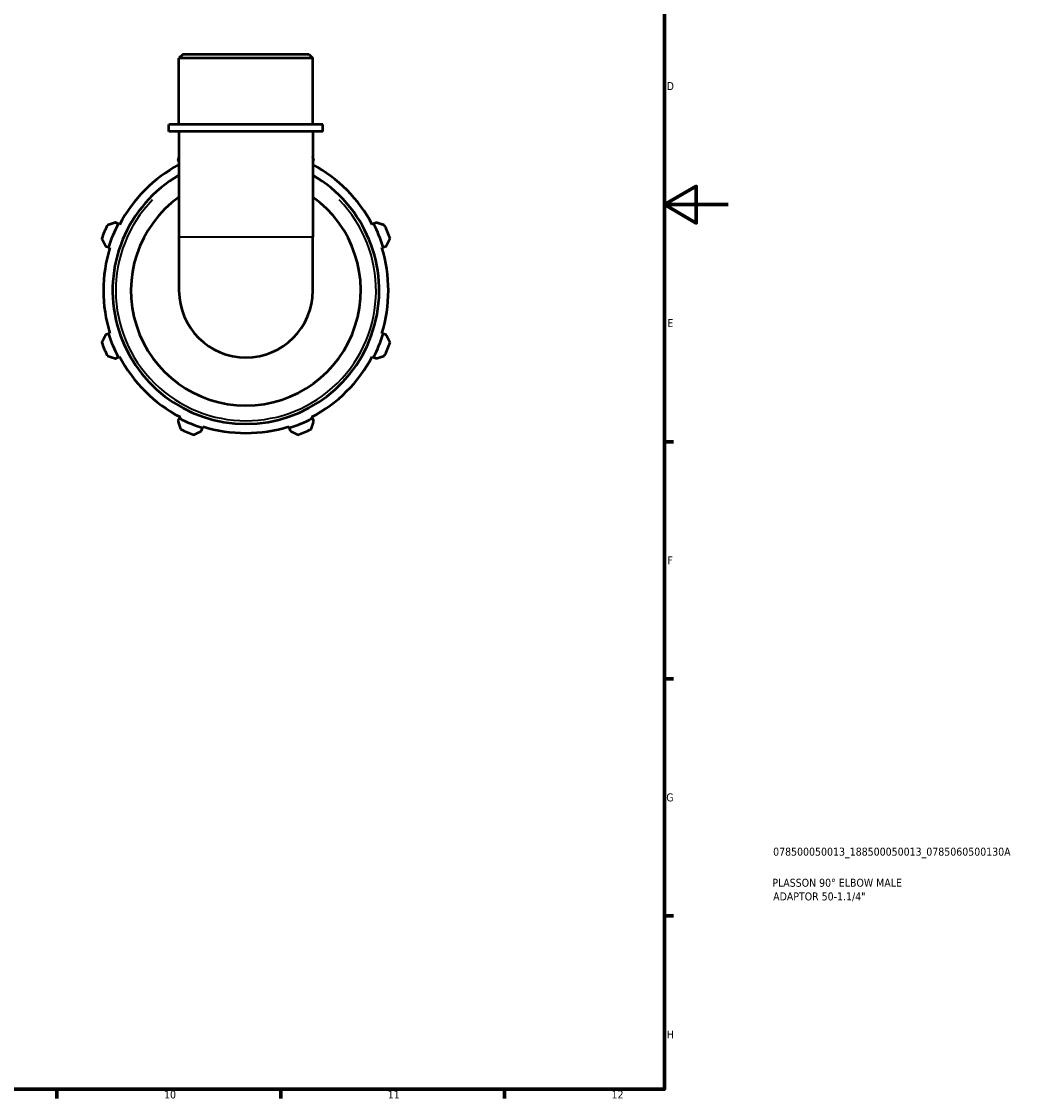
# Model space of a CAD drawing. Header units: millimetres. Extents: x 0 to 931, y 0 to 900.
# Tile 5 of 6: x 620 to 931, y 17 to 354. Entities that reach past the tile are written whole.
import ezdxf

# ---------------------------------------------------------------- set-up
doc = ezdxf.new("R2010")
doc.units = ezdxf.units.MM
for name, color, linetype, lineweight in [('Border (ISO)', 7, 'Continuous', 70), ('Title (ISO)', 7, 'Continuous', 50), ('Visible (ISO)', 7, 'Continuous', 50), ('Visible Narrow (ISO)', 7, 'Continuous', 35)]:
    doc.layers.add(name, color=color, linetype=linetype, lineweight=lineweight)
doc.styles.add('Note Text (ISO)', font='tahoma.ttf')

# ---------------------------------------------------------------- blocks, each defined once
blk = doc.blocks.new('Borders Default Border')
at = {"layer": 'Border (ISO)'}
for p, q in [((821, 222.75), (823.9, 222.75)), ((821, 148.5), (823.9, 148.5)), ((821, 74.25), (823.9, 74.25)), ((630.75, 20), (630.75, 17.1)), ((700.83, 20), (700.83, 17.1)), ((770.92, 20), (770.92, 17.1))]:
    blk.add_line(p, q, dxfattribs=at)
at = {"layer": 'Border (ISO)', "flags": 128}
for points in [[(20, 20), (20, 574), (821, 574), (821, 20), (20, 20)], [(841, 297), (821, 297), (831, 302.77), (831, 291.23), (821, 297)]]:
    blk.add_lwpolyline(points, dxfattribs=at)
at = {"layer": 'Border (ISO)', "color": 232, "true_color": 0xca0064, "char_height": 2.5, "attachment_point": 7, "style": 'Note Text (ISO)'}
for s, insert in [('D', (821.73, 332.88)), ('E', (821.94, 258.63)), ('F', (822, 184.38)), ('G', (821.61, 110.08)), ('H', (821.74, 35.88)), ('10', (664.29, 17.05)), ('11', (734.37, 17.1)), ('12', (804.46, 17.1))]:
    blk.add_mtext(s, dxfattribs=dict(at, insert=insert))
blk = doc.blocks.new('Title Blocks ISO')
at = {"layer": 'Title (ISO)', "color": 232, "true_color": 0xca0064, "style": 'Note Text (ISO)'}
for tag, p in [('PART_NUMBER_001', (34.08, 73.13)), ('DESCRIPTION_001', (33.84, 63.4)), ('DESCRIPTION_002', (34.09, 59.12))]:
    blk.add_attdef(tag, p, '', height=2.5, dxfattribs=at)

msp = doc.modelspace()

# ---------------------------------------------------------------- linework, layer by layer
at = {"layer": 'Visible (ISO)'}
for p, q in [((670.223, 344.099), (668.966, 342.842)), ((670.223, 344.099), (709.619, 344.099)), ((709.619, 344.099), (710.876, 342.842)), ((710.876, 342.842), (668.966, 342.842)), ((668.966, 322.099), (668.966, 342.842)), ((710.876, 322.099), (710.876, 342.842)), ((714.019, 322.099), (665.823, 322.099)), ((665.823, 319.899), (665.823, 322.099)), ((714.019, 319.899), (714.019, 322.099)), ((714.019, 319.899), (665.823, 319.899)), ((668.966, 319.899), (668.966, 286.863)), ((710.876, 319.899), (710.876, 286.863)), ((668.644, 310.973), (668.966, 310.353)), ((710.876, 310.353), (711.198, 310.973)), ((649.899, 290.933), (649.047, 291.377)), ((650.325, 290.712), (649.899, 290.933)), ((729.943, 290.933), (729.517, 290.712)), ((730.794, 291.377), (729.943, 290.933)), ((668.966, 286.863), (668.966, 270.099)), ((710.876, 270.099), (710.876, 286.863)), ((645.974, 283.956), (646.889, 283.667)), ((646.889, 283.667), (647.347, 283.523)), ((732.495, 283.523), (732.953, 283.667)), ((732.953, 283.667), (733.868, 283.956)), ((646.889, 256.531), (645.974, 256.243)), ((647.347, 256.676), (646.889, 256.531)), ((732.953, 256.531), (732.495, 256.676)), ((733.868, 256.243), (732.953, 256.531)), ((649.047, 248.822), (649.899, 249.265)), ((649.899, 249.265), (650.325, 249.487)), ((729.517, 249.487), (729.943, 249.265)), ((729.943, 249.265), (730.794, 248.822)), ((669.087, 230.077), (668.644, 229.226)), ((669.308, 230.503), (669.087, 230.077)), ((710.755, 230.077), (710.533, 230.503)), ((711.198, 229.226), (710.755, 230.077)), ((676.064, 226.152), (676.353, 227.068)), ((676.353, 227.068), (676.497, 227.525)), ((703.344, 227.525), (703.489, 227.068)), ((703.489, 227.068), (703.777, 226.152))]:
    msp.add_line(p, q, dxfattribs=at)
for radius, start, end in [(44.64, 117.99679, 152.5), (44.64, 27.5, 62.00321), (41.76, 120.11889, 59.88111), (36, 125.59721, 54.40279), (48, 154.79198, 160.20802), (45.12, 152.5, 162.5), (45.12, 17.5, 27.5), (48, 19.79198, 25.20802), (44.64, 162.5, 197.5), (44.64, 342.5, 17.5), (20.955, 180, 0), (45.12, 197.5, 207.5), (45.12, 332.5, 342.5), (48, 199.79198, 205.20802), (48, 334.79198, 340.20802), (44.64, 207.5, 242.5), (44.64, 297.5, 332.5), (45.12, 242.5, 252.5), (45.12, 287.5, 297.5), (48, 244.79198, 250.20802), (44.64, 252.5, 287.5), (48, 289.79198, 295.20802)]:
    msp.add_arc((689.921, 270.099), radius, start, end, dxfattribs=at)
for points, weights in [([(668.966, 311.961), (668.803, 311.463), (668.644, 310.973)], [1.0112089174, 1.00896838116, 1.00660682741]), ([(711.198, 310.973), (711.038, 311.463), (710.876, 311.961)], [1.00660682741, 1.00896838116, 1.0112089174]), ([(649.047, 291.377), (647.796, 290.968), (646.492, 290.543)], [1.00660682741, 1.01266050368, 1.01791895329]), ([(733.35, 290.543), (732.046, 290.968), (730.794, 291.377)], [1.01791895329, 1.01266050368, 1.00660682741]), ([(644.756, 286.352), (645.377, 285.13), (645.974, 283.956)], [1.01791895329, 1.01266050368, 1.00660682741]), ([(733.868, 283.956), (734.464, 285.13), (735.086, 286.352)], [1.00660682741, 1.01266050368, 1.01791895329]), ([(645.974, 256.243), (645.377, 255.069), (644.756, 253.846)], [1.00660682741, 1.01266050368, 1.01791895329]), ([(735.086, 253.846), (734.464, 255.069), (733.868, 256.243)], [1.01791895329, 1.01266050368, 1.00660682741]), ([(646.492, 249.656), (647.796, 249.23), (649.047, 248.822)], [1.01791895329, 1.01266050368, 1.00660682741]), ([(730.794, 248.822), (732.046, 249.23), (733.35, 249.656)], [1.00660682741, 1.01266050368, 1.01791895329]), ([(668.644, 229.226), (669.052, 227.974), (669.477, 226.67)], [1.00660682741, 1.01266050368, 1.01791895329]), ([(673.668, 224.935), (674.891, 225.556), (676.064, 226.152)], [1.01791895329, 1.01266050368, 1.00660682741]), ([(703.777, 226.152), (704.951, 225.556), (706.174, 224.935)], [1.00660682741, 1.01266050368, 1.01791895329]), ([(710.364, 226.67), (710.79, 227.974), (711.198, 229.226)], [1.01791895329, 1.01266050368, 1.00660682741])]:
    msp.add_rational_spline(points, weights, degree=2, dxfattribs=at)
at = {"layer": 'Visible Narrow (ISO)'}
msp.add_line((669.224, 286.863), (710.618, 286.863), dxfattribs=at)
msp.add_arc((689.921, 270.099), 40.76, 135.844, 44.156, dxfattribs=at)

# ---------------------------------------------------------------- block references
msp.add_blockref('Borders Default Border', (0, 0))
msp.add_blockref('Title Blocks ISO', (821, 20)).add_auto_attribs({'PART_NUMBER_001': '078500050013_188500050013_0785060500130A', 'DESCRIPTION_001': 'PLASSON 90° ELBOW MALE', 'DESCRIPTION_002': 'ADAPTOR 50-1.1/4"'})

doc.saveas('drawing.dxf')
